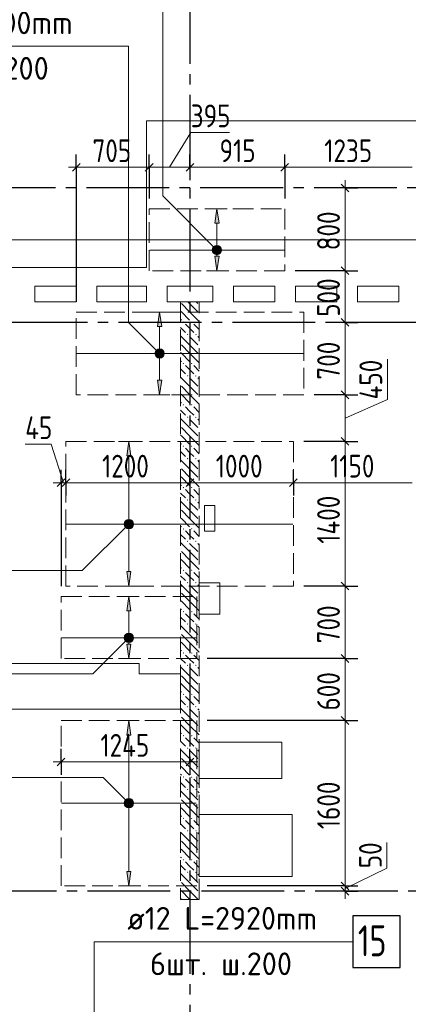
# Model space of a CAD drawing. Header units: millimetres. Extents: x 0 to 61017, y 0 to 42000.
# Tile 7 of 30: x 12153 to 15912, y 27706 to 37228. Entities that reach past the tile are written whole.
import ezdxf

# ---------------------------------------------------------------- set-up
doc = ezdxf.new("R2010")
doc.units = ezdxf.units.MM
doc.linetypes.add('______2', pattern=[270, 200, -70])
doc.linetypes.add('______5', pattern=[1100, 800, -100, 100, -100])
for name, color, linetype, lineweight in [('Standard', 7, 'Continuous', 25), ('ДОП Верх по Х', 7, 'Continuous', 25), ('Оси', 40, '______5', 18), ('Позиционная метка номер позиции', 7, 'Continuous', 13), ('Примечания', 7, 'Continuous', 25)]:
    doc.layers.add(name, color=color, linetype=linetype, lineweight=lineweight)
doc.layers.add('ЖБ Перекрытие верхний уровень', color=7, linetype='Continuous', lineweight=25, true_color=0xe0e0ff)
doc.layers.add('ЖБ Стена верхний уровень', color=7, linetype='Continuous', lineweight=25, true_color=0x006e00)
doc.styles.add('GOST 2.304-81', font='txt')
doc.styles.add('ISOCPEUR', font='txt')

msp = doc.modelspace()

# ---------------------------------------------------------------- hatches: boundary and pattern name
at = {"layer": 'ДОП Верх по Х', "linetype": 'Continuous', "lineweight": 13, "transparency": 33554687}
for points in [[(14081, 35260), (14061, 35400), (14041, 35260)], [(14023.5, 35000), (14098.5, 35000), (14093.2, 35018.8)], [(14023.5, 35000), (14093.2, 35018.8), (14028.7, 35018.8)], [(14028.7, 34981.3), (14098.5, 35000), (14023.5, 35000)], [(14028.7, 35018.8), (14093.2, 35018.8), (14079.7, 35032.3)], [(14028.7, 35018.8), (14079.7, 35032.3), (14042.2, 35032.3)], [(14028.7, 34981.3), (14093.2, 34981.3), (14098.5, 35000)], [(14042.2, 34967.8), (14093.2, 34981.3), (14028.7, 34981.3)], [(14042.2, 35032.3), (14079.7, 35032.3), (14061, 35037.5)], [(14042.2, 34967.8), (14079.7, 34967.8), (14093.2, 34981.3)], [(14079.7, 34967.8), (14042.2, 34967.8), (14061, 34962.5)], [(13526.6, 34260), (13506.6, 34400), (13486.6, 34260)], [(13469.1, 34000), (13544.1, 34000), (13538.9, 34018.8)], [(13469.1, 34000), (13538.9, 34018.8), (13474.4, 34018.8)], [(13474.4, 33981.3), (13544.1, 34000), (13469.1, 34000)], [(13474.4, 34018.8), (13538.9, 34018.8), (13525.4, 34032.3)], [(13474.4, 34018.8), (13525.4, 34032.3), (13487.9, 34032.3)], [(13474.4, 33981.3), (13538.9, 33981.3), (13544.1, 34000)], [(13487.9, 34032.3), (13525.4, 34032.3), (13506.6, 34037.5)], [(13487.9, 33967.8), (13538.9, 33981.3), (13474.4, 33981.3)], [(13487.9, 33967.8), (13525.4, 33967.8), (13538.9, 33981.3)], [(13525.4, 33967.8), (13487.9, 33967.8), (13506.6, 33962.5)], [(13229, 33010), (13209, 33150), (13189, 33010)], [(13176.7, 32368.8), (13241.2, 32368.8), (13227.7, 32382.3)], [(13176.7, 32368.8), (13227.7, 32382.3), (13190.2, 32382.3)], [(13190.2, 32382.3), (13227.7, 32382.3), (13209, 32387.5)], [(13171.5, 32350), (13246.5, 32350), (13241.2, 32368.8)], [(13171.5, 32350), (13241.2, 32368.8), (13176.7, 32368.8)], [(13176.7, 32331.2), (13246.5, 32350), (13171.5, 32350)], [(13176.7, 32331.2), (13241.2, 32331.2), (13246.5, 32350)], [(13190.2, 32317.7), (13241.2, 32331.2), (13176.7, 32331.2)], [(13190.2, 32317.7), (13227.7, 32317.7), (13241.2, 32331.2)], [(13227.7, 32317.7), (13190.2, 32317.7), (13209, 32312.5)], [(13229, 31510), (13209, 31650), (13189, 31510)], [(13171.5, 31250), (13246.5, 31250), (13241.2, 31268.8)], [(13171.5, 31250), (13241.2, 31268.8), (13176.7, 31268.8)], [(13176.7, 31231.2), (13246.5, 31250), (13171.5, 31250)], [(13176.7, 31268.8), (13241.2, 31268.8), (13227.7, 31282.2)], [(13176.7, 31268.8), (13227.7, 31282.2), (13190.2, 31282.2)], [(13176.7, 31231.2), (13241.2, 31231.2), (13246.5, 31250)], [(13190.2, 31282.2), (13227.7, 31282.2), (13209, 31287.5)], [(13190.2, 31217.7), (13241.2, 31231.2), (13176.7, 31231.2)], [(13190.2, 31217.7), (13227.7, 31217.7), (13241.2, 31231.2)], [(13227.7, 31217.7), (13190.2, 31217.7), (13209, 31212.5)], [(13229, 30310), (13209, 30450), (13189, 30310)], [(13171.5, 29650), (13246.5, 29650), (13241.2, 29668.8)], [(13171.5, 29650), (13241.2, 29668.8), (13176.7, 29668.8)], [(13176.7, 29631.2), (13246.5, 29650), (13171.5, 29650)], [(13176.7, 29668.8), (13241.2, 29668.8), (13227.7, 29682.2)], [(13176.7, 29668.8), (13227.7, 29682.2), (13190.2, 29682.2)], [(13176.7, 29631.2), (13241.2, 29631.2), (13246.5, 29650)], [(13190.2, 29617.7), (13241.2, 29631.2), (13176.7, 29631.2)], [(13190.2, 29682.2), (13227.7, 29682.2), (13209, 29687.5)], [(13190.2, 29617.7), (13227.7, 29617.7), (13241.2, 29631.2)], [(13227.7, 29617.7), (13190.2, 29617.7), (13209, 29612.5)]]:
    msp.add_hatch(color=7, dxfattribs=at).paths.add_polyline_path(points)
for points in [[(14081, 34940), (14061, 34800), (14041, 34940)], [(13526.6, 33740), (13506.6, 33600), (13486.6, 33740)], [(13229, 31890), (13209, 31750), (13189, 31890)], [(13229, 31190), (13209, 31050), (13189, 31190)], [(13229, 28990), (13209, 28850), (13189, 28990)]]:
    msp.add_hatch(color=7, dxfattribs=at).paths.add_polyline_path(points, flags=16)
at = {"layer": 'ЖБ Стена верхний уровень', "linetype": 'Continuous', "lineweight": 18, "transparency": 33554687}
for points in [[(13730.5, 34303.1), (13737, 34309.6), (13743.5, 34303.1), (13737, 34296.6)], [(13810.5, 34303.1), (13816.9, 34309.6), (13823.4, 34303.1), (13816.9, 34296.6)], [(13770.5, 34183.1), (13777, 34189.6), (13783.5, 34183.1), (13777, 34176.6)], [(13850.5, 34183.1), (13857, 34189.6), (13863.5, 34183.1), (13857, 34176.6)], [(13730.5, 33903.1), (13737, 33909.6), (13743.5, 33903.1), (13737, 33896.6)], [(13810.5, 33903.1), (13816.9, 33909.6), (13823.4, 33903.1), (13816.9, 33896.6)], [(13770.5, 33783.1), (13777, 33789.6), (13783.5, 33783.1), (13777, 33776.6)], [(13850.5, 33783.1), (13857, 33789.6), (13863.5, 33783.1), (13857, 33776.6)], [(13730.5, 33503.1), (13737, 33509.6), (13743.5, 33503.1), (13737, 33496.6)], [(13810.5, 33503.1), (13816.9, 33509.6), (13823.4, 33503.1), (13816.9, 33496.6)], [(13770.5, 33383.1), (13777, 33389.6), (13783.5, 33383.1), (13777, 33376.6)], [(13850.5, 33383.1), (13857, 33389.6), (13863.5, 33383.1), (13857, 33376.6)], [(13730.5, 33103.1), (13737, 33109.6), (13743.5, 33103.1), (13737, 33096.6)], [(13810.5, 33103.1), (13816.9, 33109.6), (13823.4, 33103.1), (13816.9, 33096.6)], [(13770.5, 32983.1), (13777, 32989.6), (13783.5, 32983.1), (13777, 32976.6)], [(13850.5, 32983.1), (13857, 32989.6), (13863.5, 32983.1), (13857, 32976.6)], [(13730.5, 32703.1), (13737, 32709.6), (13743.5, 32703.1), (13737, 32696.6)], [(13810.5, 32703.1), (13816.9, 32709.6), (13823.4, 32703.1), (13816.9, 32696.6)], [(13770.5, 32583.1), (13777, 32589.6), (13783.5, 32583.1), (13777, 32576.6)], [(13850.5, 32583.1), (13857, 32589.6), (13863.5, 32583.1), (13857, 32576.6)], [(13730.5, 32303.1), (13737, 32309.6), (13743.5, 32303.1), (13737, 32296.6)], [(13810.5, 32303.1), (13816.9, 32309.6), (13823.4, 32303.1), (13816.9, 32296.6)], [(13770.5, 32183.1), (13777, 32189.6), (13783.5, 32183.1), (13777, 32176.6)], [(13850.5, 32183.1), (13857, 32189.6), (13863.5, 32183.1), (13857, 32176.6)], [(13730.5, 31903.1), (13737, 31909.6), (13743.5, 31903.1), (13737, 31896.6)], [(13810.5, 31903.1), (13816.9, 31909.6), (13823.4, 31903.1), (13816.9, 31896.6)], [(13770.5, 31783.1), (13777, 31789.6), (13783.5, 31783.1), (13777, 31776.6)], [(13850.5, 31783.1), (13857, 31789.6), (13863.5, 31783.1), (13857, 31776.6)], [(13730.5, 31503.1), (13737, 31509.6), (13743.5, 31503.1), (13737, 31496.6)], [(13810.5, 31503.1), (13816.9, 31509.6), (13823.4, 31503.1), (13816.9, 31496.6)], [(13770.5, 31383.1), (13777, 31389.6), (13783.5, 31383.1), (13777, 31376.6)], [(13850.5, 31383.1), (13857, 31389.6), (13863.5, 31383.1), (13857, 31376.6)], [(13730.5, 31103.1), (13737, 31109.6), (13743.5, 31103.1), (13737, 31096.6)], [(13810.5, 31103.1), (13816.9, 31109.6), (13823.4, 31103.1), (13816.9, 31096.6)], [(13770.5, 30983.1), (13777, 30989.6), (13783.5, 30983.1), (13777, 30976.6)], [(13850.5, 30983.1), (13857, 30989.6), (13863.5, 30983.1), (13857, 30976.6)], [(13730.5, 30703.1), (13737, 30709.6), (13743.5, 30703.1), (13737, 30696.6)], [(13810.5, 30703.1), (13816.9, 30709.6), (13823.4, 30703.1), (13816.9, 30696.6)], [(13770.5, 30583.1), (13777, 30589.6), (13783.5, 30583.1), (13777, 30576.6)], [(13850.5, 30583.1), (13857, 30589.6), (13863.5, 30583.1), (13857, 30576.6)], [(13730.5, 30303.1), (13737, 30309.6), (13743.5, 30303.1), (13737, 30296.6)], [(13810.5, 30303.1), (13816.9, 30309.6), (13823.4, 30303.1), (13816.9, 30296.6)], [(13770.5, 30183.1), (13777, 30189.6), (13783.5, 30183.1), (13777, 30176.6)], [(13850.5, 30183.1), (13857, 30189.6), (13863.5, 30183.1), (13857, 30176.6)], [(13730.5, 29903.1), (13737, 29909.6), (13743.5, 29903.1), (13737, 29896.6)], [(13810.5, 29903.1), (13816.9, 29909.6), (13823.4, 29903.1), (13816.9, 29896.6)], [(13770.5, 29783.1), (13777, 29789.6), (13783.5, 29783.1), (13777, 29776.6)], [(13850.5, 29783.1), (13857, 29789.6), (13863.5, 29783.1), (13857, 29776.6)], [(13730.5, 29503.1), (13737, 29509.6), (13743.5, 29503.1), (13737, 29496.6)], [(13810.5, 29503.1), (13816.9, 29509.6), (13823.4, 29503.1), (13816.9, 29496.6)], [(13770.5, 29383.1), (13777, 29389.6), (13783.5, 29383.1), (13777, 29376.6)], [(13850.5, 29383.1), (13857, 29389.6), (13863.5, 29383.1), (13857, 29376.6)], [(13730.5, 29103.1), (13737, 29109.6), (13743.5, 29103.1), (13737, 29096.6)], [(13810.5, 29103.1), (13816.9, 29109.6), (13823.4, 29103.1), (13816.9, 29096.6)], [(13770.5, 28983.1), (13777, 28989.6), (13783.5, 28983.1), (13777, 28976.6)], [(13850.5, 28983.1), (13857, 28989.6), (13863.5, 28983.1), (13857, 28976.6)]]:
    msp.add_hatch(color=7, dxfattribs=at).paths.add_polyline_path(points, flags=16)
at = {"layer": 'Позиционная метка номер позиции', "linetype": 'Continuous', "lineweight": 13, "transparency": 33554687}
for points in [[(14029.2, 34968.2), (14072.4, 35043.3), (14017.7, 34988.5)], [(14017.7, 34988.5), (14072.4, 35043.3), (14049.5, 35043.3)], [(14017.7, 34988.5), (14049.5, 35043.3), (14017.7, 35011.5)], [(14017.7, 35011.5), (14049.5, 35043.3), (14029.2, 35031.8)], [(14029.2, 34968.2), (14092.8, 35031.8), (14072.4, 35043.3)], [(14049.5, 34956.7), (14092.8, 35031.8), (14029.2, 34968.2)], [(14049.5, 34956.7), (14104.3, 35011.5), (14092.8, 35031.8)], [(14072.4, 34956.7), (14104.3, 35011.5), (14049.5, 34956.7)], [(14072.4, 34956.7), (14104.3, 34988.5), (14104.3, 35011.5)], [(14104.3, 34988.5), (14072.4, 34956.7), (14092.8, 34968.2)], [(13474.8, 33968.2), (13518.1, 34043.3), (13463.3, 33988.5)], [(13463.3, 33988.5), (13518.1, 34043.3), (13495.2, 34043.3)], [(13463.3, 33988.5), (13495.2, 34043.3), (13463.3, 34011.5)], [(13463.3, 34011.5), (13495.2, 34043.3), (13474.8, 34031.8)], [(13474.8, 33968.2), (13538.4, 34031.8), (13518.1, 34043.3)], [(13495.2, 33956.7), (13538.4, 34031.8), (13474.8, 33968.2)], [(13495.2, 33956.7), (13549.9, 34011.5), (13538.4, 34031.8)], [(13518.1, 33956.7), (13549.9, 34011.5), (13495.2, 33956.7)], [(13518.1, 33956.7), (13549.9, 33988.5), (13549.9, 34011.5)], [(13549.9, 33988.5), (13518.1, 33956.7), (13538.4, 33968.2)], [(13240.8, 32318.2), (13177.2, 32381.8), (13165.7, 32361.5)], [(13252.3, 32338.5), (13197.5, 32393.3), (13177.2, 32381.8)], [(13252.3, 32338.5), (13177.2, 32381.8), (13240.8, 32318.2)], [(13252.3, 32361.5), (13220.4, 32393.3), (13197.5, 32393.3)], [(13252.3, 32361.5), (13197.5, 32393.3), (13252.3, 32338.5)], [(13220.4, 32393.3), (13252.3, 32361.5), (13240.8, 32381.8)], [(13240.8, 32318.2), (13165.7, 32361.5), (13220.4, 32306.7)], [(13220.4, 32306.7), (13165.7, 32361.5), (13165.7, 32338.5)], [(13220.4, 32306.7), (13165.7, 32338.5), (13197.5, 32306.7)], [(13197.5, 32306.7), (13165.7, 32338.5), (13177.2, 32318.2)], [(13240.8, 31218.2), (13177.2, 31281.8), (13165.7, 31261.5)], [(13240.8, 31218.2), (13165.7, 31261.5), (13220.4, 31206.7)], [(13220.4, 31206.7), (13165.7, 31261.5), (13165.7, 31238.5)], [(13220.4, 31206.7), (13165.7, 31238.5), (13197.5, 31206.7)], [(13197.5, 31206.7), (13165.7, 31238.5), (13177.2, 31218.2)], [(13252.3, 31238.5), (13197.5, 31293.3), (13177.2, 31281.8)], [(13252.3, 31238.5), (13177.2, 31281.8), (13240.8, 31218.2)], [(13252.3, 31261.5), (13220.4, 31293.3), (13197.5, 31293.3)], [(13252.3, 31261.5), (13197.5, 31293.3), (13252.3, 31238.5)], [(13220.4, 31293.3), (13252.3, 31261.5), (13240.8, 31281.8)], [(13177.2, 29618.2), (13220.4, 29693.3), (13165.7, 29638.5)], [(13165.7, 29638.5), (13220.4, 29693.3), (13197.5, 29693.3)], [(13165.7, 29638.5), (13197.5, 29693.3), (13165.7, 29661.5)], [(13165.7, 29661.5), (13197.5, 29693.3), (13177.2, 29681.8)], [(13177.2, 29618.2), (13240.8, 29681.8), (13220.4, 29693.3)], [(13197.5, 29606.7), (13240.8, 29681.8), (13177.2, 29618.2)], [(13197.5, 29606.7), (13252.3, 29661.5), (13240.8, 29681.8)], [(13220.4, 29606.7), (13252.3, 29661.5), (13197.5, 29606.7)], [(13220.4, 29606.7), (13252.3, 29638.5), (13252.3, 29661.5)], [(13252.3, 29638.5), (13220.4, 29606.7), (13240.8, 29618.2)]]:
    msp.add_hatch(color=7, dxfattribs=at).paths.add_polyline_path(points)

# ---------------------------------------------------------------- linework, layer by layer
at = {"layer": 'Standard', "color": 7, "linetype": 'Continuous', "lineweight": 13, "transparency": 33554687}
for p, q in [((13602.5, 35800), (13807.6, 36137.2)), ((13807.6, 36137.2), (14182.8, 36137.2)), ((12700, 35800), (12625, 35800)), ((13405, 35800), (12700, 35800)), ((13800, 35800), (13405, 35800)), ((14717, 35800), (13800, 35800)), ((15950, 35800), (14717, 35800)), ((15300, 35600), (15300, 35675)), ((15300, 34300), (15300, 33600)), ((15709.1, 33555.2), (15709.1, 33946.1)), ((15300, 33600), (15300, 33150)), ((15300, 33375), (15709.1, 33555.2)), ((15300, 33150), (15300, 31750)), ((12456.6, 33121.2), (12206.5, 33121.2)), ((12576.5, 32750), (12456.6, 33121.2)), ((12553, 32750), (12478, 32750)), ((12553, 32750), (12600, 32750)), ((12600, 32750), (13800, 32750)), ((13800, 32750), (14800, 32750)), ((14800, 32750), (15950, 32750)), ((15300, 31750), (15300, 31050)), ((15300, 31050), (15300, 30450)), ((15300, 30450), (15300, 28850)), ((12553, 30050), (12478, 30050)), ((12553, 30050), (13800, 30050)), ((13800, 30050), (13875, 30050)), ((15705.4, 29021.4), (15705.4, 29271.7)), ((15300, 28825), (15705.4, 29021.4)), ((15300, 28850), (15300, 28800)), ((15300, 28800), (15300, 28725))]:
    msp.add_line(p, q, dxfattribs=at)
at = {"layer": 'Standard', "color": 251, "linetype": 'Continuous', "lineweight": -3, "true_color": 0x656565, "transparency": 33554687}
for p, q in [((12700, 35800), (12700, 35925)), ((13405, 35800), (13405, 35925)), ((13800, 35800), (13800, 35925)), ((14717, 35800), (14717, 35925)), ((12700, 35800), (12700, 35675)), ((12700, 35800), (12700, 34500)), ((13405, 35800), (13405, 35675)), ((13405, 35800), (13405, 35500)), ((13800, 35800), (13800, 35675)), ((13800, 35800), (13800, 35800)), ((14717, 35800), (14717, 35675)), ((14717, 35800), (14717, 35500)), ((15300, 35600), (15175, 35600)), ((15300, 35600), (15425, 35600)), ((15300, 35600), (15300, 35600)), ((15300, 34800), (15175, 34800)), ((15300, 34800), (15425, 34800)), ((15300, 34300), (15175, 34300)), ((15300, 34300), (15425, 34300)), ((15300, 33600), (15175, 33600)), ((15300, 33600), (15425, 33600)), ((15300, 33150), (15175, 33150)), ((15300, 33150), (15425, 33150)), ((12553, 32750), (12553, 32875)), ((12600, 32750), (12600, 32875)), ((13800, 32750), (13800, 32875)), ((14800, 32750), (14800, 32875)), ((12553, 32750), (12553, 32625)), ((12553, 32750), (12553, 31750)), ((12600, 32750), (12600, 32625)), ((12600, 32750), (12600, 32750)), ((13800, 32750), (13800, 32625)), ((14800, 32750), (14800, 32625)), ((14800, 32750), (14800, 32750)), ((15300, 31750), (15175, 31750)), ((15300, 31750), (15425, 31750)), ((15300, 31050), (15175, 31050)), ((15300, 31050), (15425, 31050)), ((15300, 30450), (15175, 30450)), ((15300, 30450), (15425, 30450)), ((12553, 30050), (12553, 30175)), ((13800, 30050), (13800, 30175)), ((12553, 30050), (12553, 29925)), ((12553, 30050), (12553, 30050)), ((13800, 30050), (13800, 29925)), ((13800, 30050), (13800, 30050)), ((15300, 28850), (13965, 28850)), ((15300, 28850), (15175, 28850)), ((15300, 28800), (15175, 28800)), ((15300, 28800), (15222.1, 28800)), ((15300, 28850), (15425, 28850)), ((15300, 28800), (15425, 28800))]:
    msp.add_line(p, q, dxfattribs=at)
at = {"layer": 'Standard', "color": 7, "linetype": 'Continuous', "lineweight": 25, "transparency": 33554687}
for p, q in [((12737.5, 35837.5), (12662.5, 35762.5)), ((13442.5, 35837.5), (13367.5, 35762.5)), ((13837.5, 35837.5), (13762.5, 35762.5)), ((14754.5, 35837.5), (14679.5, 35762.5)), ((15262.5, 35637.5), (15337.5, 35562.5)), ((15262.5, 34837.5), (15337.5, 34762.5)), ((15262.5, 34337.5), (15337.5, 34262.5)), ((15262.5, 33637.5), (15337.5, 33562.5)), ((15262.5, 33187.5), (15337.5, 33112.5)), ((12515.5, 32712.5), (12590.5, 32787.5)), ((12562.5, 32712.5), (12637.5, 32787.5)), ((13762.5, 32712.5), (13837.5, 32787.5)), ((14762.5, 32712.5), (14837.5, 32787.5)), ((15262.5, 31787.5), (15337.5, 31712.5)), ((15262.5, 31087.5), (15337.5, 31012.5)), ((15262.5, 30487.5), (15337.5, 30412.5)), ((12515.5, 30012.5), (12590.5, 30087.5)), ((13762.5, 30012.5), (13837.5, 30087.5)), ((15262.5, 28887.5), (15337.5, 28812.5)), ((15262.5, 28837.5), (15337.5, 28762.5))]:
    msp.add_line(p, q, dxfattribs=at)
at = {"layer": 'Standard', "color": 7, "linetype": 'Continuous', "lineweight": 13, "transparency": 33554687}
for points in [[(15300, 35600), (15300, 34893), (15300, 34893), (15300, 34800)], [(15300, 34800), (15300, 34749.3), (15300, 34749.3), (15300, 34311.9), (15300, 34311.9), (15300, 34300)]]:
    msp.add_lwpolyline(points, dxfattribs=at)
at = {"layer": 'Standard', "color": 254, "linetype": 'Continuous', "lineweight": 18, "true_color": 0xc4c4ff, "transparency": 33554687}
msp.add_lwpolyline([(7031, 20600), (49449, 20600), (49449, 35100), (7031, 35100), (7031, 20600)], dxfattribs=at)
at = {"layer": 'Standard', "color": 251, "linetype": 'Continuous', "lineweight": -3, "true_color": 0x656565, "transparency": 33554687}
for points in [[(15300, 34800), (15294.1, 34800), (15294.1, 34800), (15283, 34800), (15283, 34800), (15283, 34800), (15283, 34800), (15283, 34800), (15283, 34800), (15283, 34800), (15283, 34800), (15283, 34800), (15283, 34800), (15283, 34800), (15283, 34800), (14817, 34800)], [(15300, 34300), (15283, 34300), (15283, 34300), (15283, 34300), (15283, 34300), (15283, 34300), (15283, 34300), (15283, 34300), (15283, 34300), (15283, 34300), (15283, 34300), (15247, 34300)], [(15300, 33600), (15283, 33600), (15283, 33600), (15283, 33600), (15283, 33600), (15283, 33600), (15283, 33600), (15283, 33600), (15283, 33600), (15000, 33600)], [(15300, 33150), (15283, 33150), (15283, 33150), (15283, 33150), (15283, 33150), (15283, 33150), (15283, 33150), (15283, 33150), (15283, 33150), (14900, 33150)], [(13800, 32750), (13800, 32810.7), (13800, 32810.7), (13800, 32933.5), (13800, 32933.5), (13800, 33000.3), (13800, 33000.3), (13800, 33050)], [(15300, 31750), (15283, 31750), (15283, 31750), (15283, 31750), (15283, 31750), (15283, 31750), (15283, 31750), (14900, 31750)], [(15300, 31050), (15283, 31050), (15283, 31050), (15283, 31050), (15283, 31050), (13965, 31050)], [(15300, 30450), (15283, 30450), (15283, 30450), (13965, 30450)]]:
    msp.add_lwpolyline(points, dxfattribs=at)
at = {"layer": 'ДОП Верх по Х', "color": 7, "linetype": 'Continuous', "lineweight": 13, "transparency": 33554687}
for p, q in [((10820.6, 36970), (12906.6, 36970)), ((13173.8, 28310), (15259.8, 28310))]:
    msp.add_line(p, q, dxfattribs=at)
at = {"layer": 'ДОП Верх по Х', "color": 251, "linetype": 'Continuous', "lineweight": 13, "true_color": 0x494949, "transparency": 33554687}
for p, q in [((14061, 35400), (13961, 35400)), ((14061, 35400), (14041, 35260)), ((14081, 35260), (14061, 35400)), ((14061, 35400), (14161, 35400)), ((14061, 35400), (14061, 35400)), ((14041, 35260), (14081, 35260)), ((14061, 35030), (14061, 35260)), ((14023.5, 35000), (14023.5, 35000)), ((14061, 34940), (14061, 34970)), ((14098.5, 35000), (14098.5, 35000)), ((14061, 34800), (14041, 34940)), ((14041, 34940), (14081, 34940)), ((14081, 34940), (14061, 34800)), ((14061, 34800), (13961, 34800)), ((14061, 34800), (14161, 34800)), ((14061, 34800), (14061, 34800)), ((13506.6, 34400), (13406.6, 34400)), ((13506.6, 34400), (13486.6, 34260)), ((13526.6, 34260), (13506.6, 34400)), ((13506.6, 34400), (13606.6, 34400)), ((13506.6, 34400), (13506.6, 34400)), ((13486.6, 34260), (13526.6, 34260)), ((13506.6, 34030), (13506.6, 34260)), ((13469.1, 34000), (13469.1, 34000)), ((13544.1, 34000), (13544.1, 34000)), ((13506.6, 33740), (13506.6, 33970)), ((13506.6, 33600), (13486.6, 33740)), ((13486.6, 33740), (13526.6, 33740)), ((13526.6, 33740), (13506.6, 33600)), ((13506.6, 33600), (13406.6, 33600)), ((13506.6, 33600), (13606.6, 33600)), ((13506.6, 33600), (13506.6, 33600)), ((13209, 33150), (13109, 33150)), ((13209, 33150), (13189, 33010)), ((13229, 33010), (13209, 33150)), ((13209, 33150), (13309, 33150)), ((13209, 33150), (13209, 33150)), ((13189, 33010), (13229, 33010)), ((13209, 32380), (13209, 33010)), ((13171.5, 32350), (13171.5, 32350)), ((13209, 31890), (13209, 32320)), ((13246.5, 32350), (13246.5, 32350)), ((13209, 31750), (13189, 31890)), ((13189, 31890), (13229, 31890)), ((13229, 31890), (13209, 31750)), ((13209, 31750), (13109, 31750)), ((13209, 31750), (13309, 31750)), ((13209, 31750), (13209, 31750)), ((13209, 31650), (13109, 31650)), ((13209, 31650), (13189, 31510)), ((13229, 31510), (13209, 31650)), ((13209, 31650), (13309, 31650)), ((13209, 31650), (13209, 31650)), ((13189, 31510), (13229, 31510)), ((13209, 31280), (13209, 31510)), ((13171.5, 31250), (13171.5, 31250)), ((13246.5, 31250), (13246.5, 31250)), ((13209, 31050), (13189, 31190)), ((13189, 31190), (13229, 31190)), ((13209, 31190), (13209, 31220)), ((13229, 31190), (13209, 31050)), ((13209, 31050), (13109, 31050)), ((13209, 31050), (13309, 31050)), ((13209, 31050), (13209, 31050)), ((13209, 30450), (13109, 30450)), ((13209, 30450), (13189, 30310)), ((13229, 30310), (13209, 30450)), ((13209, 30450), (13309, 30450)), ((13209, 30450), (13209, 30450)), ((13189, 30310), (13229, 30310)), ((13209, 29680), (13209, 30310)), ((13171.5, 29650), (13171.5, 29650)), ((13209, 28990), (13209, 29620)), ((13246.5, 29650), (13246.5, 29650)), ((13209, 28850), (13189, 28990)), ((13189, 28990), (13229, 28990)), ((13229, 28990), (13209, 28850)), ((13209, 28850), (13109, 28850)), ((13209, 28850), (13309, 28850)), ((13209, 28850), (13209, 28850))]:
    msp.add_line(p, q, dxfattribs=at)
at = {"layer": 'ДОП Верх по Х', "color": 7, "linetype": 'Continuous', "lineweight": 18, "transparency": 33554687}
for p, q in [((14711, 35000), (13411, 35000)), ((12706, 34000), (14894, 34000)), ((12606, 32350), (14794, 32350)), ((12559, 31250), (13859, 31250)), ((12559, 29650), (13859, 29650))]:
    msp.add_line(p, q, dxfattribs=at)
at = {"layer": 'ДОП Верх по Х', "color": 7, "linetype": 'Continuous', "lineweight": 25, "transparency": 33554687}
msp.add_lwpolyline([(15373.8, 28060), (15833.8, 28060), (15833.8, 28560), (15373.8, 28560), (15373.8, 28060)], dxfattribs=at)
at = {"layer": 'ДОП Верх по Х', "color": 251, "linetype": 'Continuous', "lineweight": 13, "true_color": 0x494949, "transparency": 33554687}
for centre in [(14061, 35000), (13506.6, 34000), (13209, 32350), (13209, 31250), (13209, 29650)]:
    msp.add_circle(centre, 37.5, dxfattribs=at)
at = {"layer": 'ЖБ Перекрытие верхний уровень', "color": 7, "linetype": 'Continuous', "lineweight": 18, "transparency": 33554687}
for p, q in [((22060, 36250), (13380, 36250)), ((13380, 36250), (13380, 34830)), ((13380, 34830), (7100, 34830)), ((12300, 34500), (12300, 34650)), ((12300, 34650), (12700, 34650)), ((12700, 34650), (12700, 34500)), ((12900, 34650), (13380, 34650)), ((12900, 34500), (12900, 34650)), ((13380, 34650), (13380, 34500)), ((13580, 34500), (13580, 34650)), ((13580, 34650), (14020, 34650)), ((14020, 34650), (14020, 34500)), ((14220, 34650), (14620, 34650)), ((14220, 34500), (14220, 34650)), ((14620, 34650), (14620, 34500)), ((14820, 34500), (14820, 34650)), ((14820, 34650), (15220, 34650)), ((15220, 34650), (15220, 34500)), ((15420, 34650), (15820, 34650)), ((15420, 34500), (15420, 34650)), ((15820, 34650), (15820, 34500)), ((12700, 34500), (12300, 34500)), ((13380, 34500), (12900, 34500)), ((13710, 34500), (13580, 34500)), ((14020, 34500), (13710, 34500)), ((14620, 34500), (14220, 34500)), ((15220, 34500), (14820, 34500)), ((15820, 34500), (15420, 34500)), ((14040, 32530), (13940, 32530)), ((13940, 32530), (13940, 32280)), ((14040, 32280), (14040, 32530)), ((13940, 32280), (14040, 32280)), ((14090, 31780), (13890, 31780)), ((13890, 31780), (13890, 31480)), ((14090, 31480), (14090, 31780)), ((13890, 31480), (14090, 31480)), ((13310, 31000), (12050, 31000)), ((13310, 30900), (13310, 31000)), ((13710, 30900), (13310, 30900)), ((13710, 30560), (13710, 30900)), ((12050, 30560), (13310, 30560)), ((13310, 30560), (13710, 30560)), ((14690, 30240), (13890, 30240)), ((13890, 30240), (13890, 29890)), ((14690, 29890), (14690, 30240)), ((13890, 29890), (14690, 29890)), ((14790, 29540), (13890, 29540)), ((13890, 29540), (13890, 28940)), ((14790, 28940), (14790, 29540)), ((13890, 28940), (14790, 28940))]:
    msp.add_line(p, q, dxfattribs=at)
at = {"layer": 'ЖБ Стена верхний уровень', "color": 251, "linetype": '______2', "lineweight": 13, "true_color": 0x656565, "transparency": 33554687}
for p, q in [((13710, 34500), (13710, 28720)), ((13890, 34500), (13710, 34500)), ((13890, 28720), (13890, 34500)), ((13710, 28720), (13890, 28720))]:
    msp.add_line(p, q, dxfattribs=at)
at = {"layer": 'ЖБ Стена верхний уровень', "color": 9, "linetype": 'Continuous', "lineweight": 18, "true_color": 0xc7c7c7, "transparency": 33554687}
for p, q in [((13716.9, 34483.1), (13797, 34403.1)), ((13797, 34483.1), (13780.1, 34500)), ((13797, 34483.1), (13877, 34403.1)), ((13860.1, 34500), (13877, 34483.1)), ((13716.9, 34403.1), (13710, 34410.1)), ((13716.9, 34403.1), (13797, 34323.1)), ((13797, 34403.1), (13890, 34310.1)), ((13710, 34330.1), (13716.9, 34323.1)), ((13797, 34243.1), (13757, 34283.1)), ((13837, 34283.1), (13890, 34230.1)), ((13710, 34250.1), (13757, 34203.1)), ((13837, 34203.1), (13797, 34243.1)), ((13797, 34083.1), (13710, 34170.1)), ((13797, 34163.1), (13877, 34083.1)), ((13877, 34163.1), (13890, 34150.1)), ((13716.9, 34003.1), (13710, 34010.1)), ((13716.9, 34083.1), (13797, 34003.1)), ((13716.9, 34003.1), (13797, 33923.1)), ((13797, 34083.1), (13877, 34003.1)), ((13797, 34003.1), (13890, 33910.1)), ((13710, 33930.1), (13716.9, 33923.1)), ((13710, 33850.1), (13757, 33803.1)), ((13797, 33843.1), (13757, 33883.1)), ((13837, 33803.1), (13797, 33843.1)), ((13837, 33883.1), (13890, 33830.1)), ((13797, 33683.1), (13710, 33770.1)), ((13797, 33763.1), (13877, 33683.1)), ((13877, 33763.1), (13890, 33750.1)), ((13716.9, 33683.1), (13797, 33603.1)), ((13797, 33683.1), (13877, 33603.1)), ((13716.9, 33603.1), (13710, 33610.1)), ((13710, 33530.1), (13716.9, 33523.1)), ((13716.9, 33603.1), (13797, 33523.1)), ((13797, 33603.1), (13890, 33510.1)), ((13710, 33450.1), (13757, 33403.1)), ((13797, 33443.1), (13757, 33483.1)), ((13837, 33403.1), (13797, 33443.1)), ((13837, 33483.1), (13890, 33430.1)), ((13797, 33283.1), (13710, 33370.1)), ((13797, 33363.1), (13877, 33283.1)), ((13877, 33363.1), (13890, 33350.1)), ((13716.9, 33283.1), (13797, 33203.1)), ((13797, 33283.1), (13877, 33203.1)), ((13716.9, 33203.1), (13710, 33210.1)), ((13716.9, 33203.1), (13797, 33123.1)), ((13797, 33203.1), (13890, 33110.1)), ((13710, 33130.1), (13716.9, 33123.1)), ((13710, 33050.1), (13757, 33003.1)), ((13797, 33043.1), (13757, 33083.1)), ((13837, 33003.1), (13797, 33043.1)), ((13837, 33083.1), (13890, 33030.1)), ((13797, 32883.1), (13710, 32970.1)), ((13797, 32963.1), (13877, 32883.1)), ((13877, 32963.1), (13890, 32950.1)), ((13716.9, 32883.1), (13797, 32803.1)), ((13797, 32883.1), (13877, 32803.1)), ((13716.9, 32803.1), (13710, 32810.1)), ((13716.9, 32803.1), (13797, 32723.1)), ((13797, 32803.1), (13890, 32710.1)), ((13710, 32730.1), (13716.9, 32723.1)), ((13797, 32643.1), (13757, 32683.1)), ((13837, 32683.1), (13890, 32630.1)), ((13710, 32650.1), (13757, 32603.1)), ((13797, 32483.1), (13710, 32570.1)), ((13837, 32603.1), (13797, 32643.1)), ((13716.9, 32483.1), (13797, 32403.1)), ((13797, 32563.1), (13877, 32483.1)), ((13797, 32483.1), (13877, 32403.1)), ((13877, 32563.1), (13890, 32550.1)), ((13716.9, 32403.1), (13710, 32410.1)), ((13716.9, 32403.1), (13797, 32323.1)), ((13797, 32403.1), (13890, 32310.1)), ((13710, 32330.1), (13716.9, 32323.1)), ((13797, 32243.1), (13757, 32283.1)), ((13837, 32283.1), (13890, 32230.1)), ((13710, 32250.1), (13757, 32203.1)), ((13837, 32203.1), (13797, 32243.1)), ((13797, 32083.1), (13710, 32170.1)), ((13797, 32163.1), (13877, 32083.1)), ((13877, 32163.1), (13890, 32150.1)), ((13716.9, 32003.1), (13710, 32010.1)), ((13716.9, 32083.1), (13797, 32003.1)), ((13716.9, 32003.1), (13797, 31923.1)), ((13797, 32083.1), (13877, 32003.1)), ((13797, 32003.1), (13890, 31910.1)), ((13710, 31930.1), (13716.9, 31923.1)), ((13710, 31850.1), (13757, 31803.1)), ((13797, 31843.1), (13757, 31883.1)), ((13837, 31803.1), (13797, 31843.1)), ((13837, 31883.1), (13890, 31830.1)), ((13797, 31683.1), (13710, 31770.1)), ((13797, 31763.1), (13877, 31683.1)), ((13877, 31763.1), (13890, 31750.1)), ((13716.9, 31683.1), (13797, 31603.1)), ((13797, 31683.1), (13877, 31603.1)), ((13716.9, 31603.1), (13710, 31610.1)), ((13710, 31530.1), (13716.9, 31523.1)), ((13716.9, 31603.1), (13797, 31523.1)), ((13797, 31603.1), (13890, 31510.1)), ((13710, 31450.1), (13757, 31403.1)), ((13797, 31443.1), (13757, 31483.1)), ((13837, 31403.1), (13797, 31443.1)), ((13837, 31483.1), (13890, 31430.1)), ((13797, 31283.1), (13710, 31370.1)), ((13797, 31363.1), (13877, 31283.1)), ((13877, 31363.1), (13890, 31350.1)), ((13716.9, 31283.1), (13797, 31203.1)), ((13797, 31283.1), (13877, 31203.1)), ((13716.9, 31203.1), (13710, 31210.1)), ((13716.9, 31203.1), (13797, 31123.1)), ((13797, 31203.1), (13890, 31110.1)), ((13710, 31130.1), (13716.9, 31123.1)), ((13710, 31050.1), (13757, 31003.1)), ((13797, 31043.1), (13757, 31083.1)), ((13837, 31003.1), (13797, 31043.1)), ((13837, 31083.1), (13890, 31030.1)), ((13797, 30883.1), (13710, 30970.1)), ((13797, 30963.1), (13877, 30883.1)), ((13877, 30963.1), (13890, 30950.1)), ((13716.9, 30883.1), (13797, 30803.1)), ((13797, 30883.1), (13877, 30803.1)), ((13716.9, 30803.1), (13710, 30810.1)), ((13716.9, 30803.1), (13797, 30723.1)), ((13797, 30803.1), (13890, 30710.1)), ((13710, 30730.1), (13716.9, 30723.1)), ((13797, 30643.1), (13757, 30683.1)), ((13837, 30683.1), (13890, 30630.1)), ((13710, 30650.1), (13757, 30603.1)), ((13797, 30483.1), (13710, 30570.1)), ((13837, 30603.1), (13797, 30643.1)), ((13716.9, 30483.1), (13797, 30403.1)), ((13797, 30563.1), (13877, 30483.1)), ((13797, 30483.1), (13877, 30403.1)), ((13877, 30563.1), (13890, 30550.1)), ((13716.9, 30403.1), (13710, 30410.1)), ((13716.9, 30403.1), (13797, 30323.1)), ((13797, 30403.1), (13890, 30310.1)), ((13710, 30330.1), (13716.9, 30323.1)), ((13797, 30243.1), (13757, 30283.1)), ((13837, 30283.1), (13890, 30230.1)), ((13710, 30250.1), (13757, 30203.1)), ((13837, 30203.1), (13797, 30243.1)), ((13797, 30083.1), (13710, 30170.1)), ((13797, 30163.1), (13877, 30083.1)), ((13877, 30163.1), (13890, 30150.1)), ((13716.9, 30003.1), (13710, 30010.1)), ((13716.9, 30083.1), (13797, 30003.1)), ((13716.9, 30003.1), (13797, 29923.1)), ((13797, 30083.1), (13877, 30003.1)), ((13797, 30003.1), (13890, 29910.1)), ((13710, 29930.1), (13716.9, 29923.1)), ((13710, 29850.1), (13757, 29803.1)), ((13797, 29843.1), (13757, 29883.1)), ((13837, 29803.1), (13797, 29843.1)), ((13837, 29883.1), (13890, 29830.1)), ((13797, 29683.1), (13710, 29770.1)), ((13797, 29763.1), (13877, 29683.1)), ((13877, 29763.1), (13890, 29750.1)), ((13716.9, 29683.1), (13797, 29603.1)), ((13797, 29683.1), (13877, 29603.1)), ((13716.9, 29603.1), (13710, 29610.1)), ((13710, 29530.1), (13716.9, 29523.1)), ((13716.9, 29603.1), (13797, 29523.1)), ((13797, 29603.1), (13890, 29510.1)), ((13710, 29450.1), (13757, 29403.1)), ((13797, 29443.1), (13757, 29483.1)), ((13837, 29403.1), (13797, 29443.1)), ((13837, 29483.1), (13890, 29430.1)), ((13797, 29283.1), (13710, 29370.1)), ((13797, 29363.1), (13877, 29283.1)), ((13877, 29363.1), (13890, 29350.1)), ((13716.9, 29283.1), (13797, 29203.1)), ((13797, 29283.1), (13877, 29203.1)), ((13716.9, 29203.1), (13710, 29210.1)), ((13716.9, 29203.1), (13797, 29123.1)), ((13797, 29203.1), (13890, 29110.1)), ((13710, 29130.1), (13716.9, 29123.1)), ((13710, 29050.1), (13757, 29003.1)), ((13797, 29043.1), (13757, 29083.1)), ((13837, 29003.1), (13797, 29043.1)), ((13837, 29083.1), (13890, 29030.1)), ((13797, 28883.1), (13710, 28970.1)), ((13797, 28963.1), (13877, 28883.1)), ((13877, 28963.1), (13890, 28950.1)), ((13716.9, 28883.1), (13797, 28803.1)), ((13797, 28883.1), (13877, 28803.1)), ((13716.9, 28803.1), (13710, 28810.1)), ((13716.9, 28803.1), (13797, 28723.1)), ((13797, 28803.1), (13880.1, 28720)), ((13710, 28730.1), (13716.9, 28723.1))]:
    msp.add_line(p, q, dxfattribs=at)
at = {"layer": 'Оси', "color": 8, "linetype": '______5', "lineweight": -3, "transparency": 33554687}
for p, q in [((13800, 37600), (13800, 15970)), ((43300, 35600), (3600, 35600)), ((50210, 34300), (3600, 34300)), ((50210, 34300), (3600, 34300)), ((49910, 28800), (3600, 28800))]:
    msp.add_line(p, q, dxfattribs=at)
at = {"layer": 'Позиционная метка номер позиции', "color": 7, "linetype": 'Continuous', "lineweight": 13, "transparency": 33554687}
for p, q in [((14029.2, 35031.8), (14029.2, 35031.8)), ((14029.2, 34968.2), (14029.2, 34968.2)), ((14092.8, 35031.8), (14092.8, 35031.8)), ((14092.8, 34968.2), (14092.8, 34968.2)), ((13474.8, 34031.8), (13474.8, 34031.8)), ((13538.4, 34031.8), (13538.4, 34031.8)), ((13474.8, 33968.2), (13474.8, 33968.2)), ((13538.4, 33968.2), (13538.4, 33968.2)), ((13177.2, 32381.8), (13177.2, 32381.8)), ((13240.8, 32381.8), (13240.8, 32381.8)), ((13177.2, 32318.2), (13177.2, 32318.2)), ((13240.8, 32318.2), (13240.8, 32318.2)), ((13177.2, 31281.8), (13177.2, 31281.8)), ((13240.8, 31281.8), (13240.8, 31281.8)), ((13177.2, 31218.2), (13177.2, 31218.2)), ((13240.8, 31218.2), (13240.8, 31218.2)), ((13177.2, 29681.8), (13177.2, 29681.8)), ((13177.2, 29618.2), (13177.2, 29618.2)), ((13240.8, 29681.8), (13240.8, 29681.8)), ((13240.8, 29618.2), (13240.8, 29618.2))]:
    msp.add_line(p, q, dxfattribs=at)
for points in [[(14061, 35000), (13537.7, 35523.3), (13537.7, 37970), (10706.6, 37970)], [(13506.6, 34000), (13206.6, 34300), (13206.6, 36970), (10706.6, 36970)], [(13209, 32350), (12759, 31900), (9702.6, 31900)], [(13209, 31250), (12859, 30900), (9702.6, 30900)], [(13209, 29650), (12959, 29900), (9702.6, 29900)], [(13199, 27010), (12873.8, 27335.3), (12873.8, 28310), (15373.8, 28310)]]:
    msp.add_lwpolyline(points, dxfattribs=at)
for centre in [(14061, 35000), (13506.6, 34000), (13209, 32350), (13209, 31250), (13209, 29650)]:
    msp.add_circle(centre, 45, dxfattribs=at)
at = {"layer": 'Примечания', "color": 7, "linetype": '______2', "lineweight": 18, "transparency": 33554687}
for p, q in [((13405, 35400), (14717, 35400)), ((13405, 34800), (13405, 35400)), ((14717, 35400), (14717, 34800)), ((14717, 34800), (13405, 34800)), ((12700, 34400), (14900, 34400)), ((12700, 33600), (12700, 34400)), ((14900, 34400), (14900, 33600)), ((14900, 33600), (12700, 33600)), ((12600, 33150), (14800, 33150)), ((12600, 31750), (12600, 33150)), ((14800, 33150), (14800, 31750)), ((14800, 31750), (12600, 31750)), ((12553, 31650), (13865, 31650)), ((12553, 31050), (12553, 31650)), ((13865, 31650), (13865, 31050)), ((13865, 31050), (12553, 31050)), ((12553, 30450), (13865, 30450)), ((12553, 28850), (12553, 30450)), ((13865, 30450), (13865, 28850)), ((13865, 28850), (12553, 28850))]:
    msp.add_line(p, q, dxfattribs=at)

# ---------------------------------------------------------------- texts
at = {"layer": 'Standard', "color": 7, "linetype": 'Continuous', "lineweight": 25, "transparency": 33554687, "char_height": 220, "attachment_point": 7, "style": 'GOST 2.304-81'}
for s, insert, width in [('395', (13807.6, 36187.2), 500.814), ('705', (12857.1, 35850), 516.396), ('915', (14086.5, 35850), 469.503), ('1235', (15099, 35850), 594.589), ('45', (12206.5, 33171.2), 375.729), ('1200', (12949.8, 32800), 625.735), ('1000', (14049.8, 32800), 625.735), ('1150', (15156.1, 32800), 563.271), ('1245', (12934.2, 30100), 610.165)]:
    msp.add_mtext(s, dxfattribs=dict(at, insert=insert, width=width))
at = {"layer": 'Standard', "color": 7, "linetype": 'Continuous', "lineweight": 25, "transparency": 33554687, "char_height": 220, "attachment_point": 7, "rotation": 90, "style": 'GOST 2.304-81'}
for s, insert, width in [('800', (15250, 34996.7), 531.96), ('500', (15250, 34354.5), 516.39), ('700', (15250, 33746.7), 531.973), ('450', (15659.1, 33555.2), 516.39), ('1400', (15250, 32159.8), 625.741), ('700', (15250, 31196.7), 531.96), ('600', (15250, 30546.7), 531.973), ('1600', (15250, 29399.8), 625.741), ('50', (15655.4, 29021.4), 375.735)]:
    msp.add_mtext(s, dxfattribs=dict(at, insert=insert, width=width))
at = {"layer": 'ДОП Верх по Х', "color": 7, "linetype": 'Continuous', "lineweight": 13, "transparency": 33554687, "attachment_point": 7, "style": 'ISOCPEUR'}
for s, insert, char_height, width in [('\\W0.96;ø12 L=2200mm ', (10840.6, 37087.3), 220, 2150.516), ('\\W0.97;5шт. ш.200 ', (11060.6, 36647.3), 220, 1712.324), ('\\W0.96;ø12 L=2920mm ', (13193.8, 28427.3), 220, 2150.523), ('\\W0.75;15', (15423.8, 28170), 300, 472.272), ('\\W0.97;6шт. ш.200 ', (13413.8, 27987.3), 220, 1712.324)]:
    msp.add_mtext(s, dxfattribs=dict(at, insert=insert, char_height=char_height, width=width))

doc.saveas('drawing.dxf')
